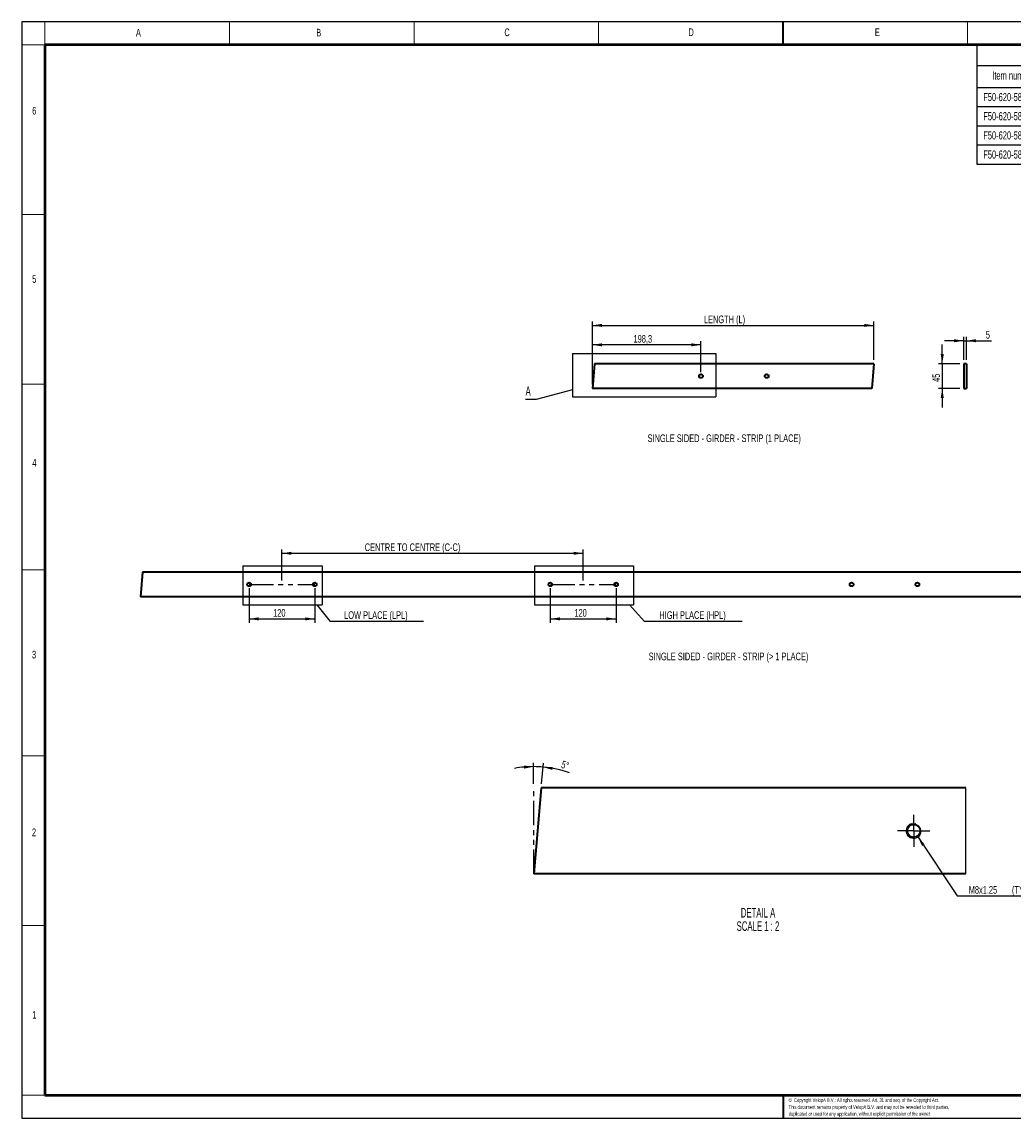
# Model space of a CAD drawing. Header units: millimetres. Extents: x 48 to 2827, y 39 to 2041.
# Tile 1 of 2: x 48 to 1858, y 39 to 2041. Entities that reach past the tile are written whole.
import ezdxf

# ---------------------------------------------------------------- set-up
doc = ezdxf.new("R2010")
doc.units = ezdxf.units.MM
doc.header["$LTSCALE"] = 7
doc.linetypes.add('SLD-Phantom', pattern=[12.7, 6.35, -1.27, 1.27, -1.27, 1.27, -1.27])
doc.linetypes.add('SLD-Solid', pattern=[0])
doc.layers.add('-FORMAT-', color=7, linetype='SLD-Solid')
doc.layers.add('-FORMAT_TEXT-', color=7, linetype='SLD-Solid')
doc.styles.add('SLDTEXTSTYLE0', font='TXT', dxfattribs={"width": 0.638186})
doc.styles.add('SLDTEXTSTYLE1', font='TXT', dxfattribs={"width": 0.605})
doc.dimstyles.new('SLDDIMSTYLE0', dxfattribs={"dimtxt": 14, "dimasz": 17.5, "dimexe": 0, "dimexo": 0.0625, "dimgap": 3.5, "dimtad": 1, "dimdec": 1, "dimrnd": 1e-09, "dimzin": 12, "dimdsep": 46, "dimtxsty": 'SLDTEXTSTYLE1', "dimsah": 1, "dimcen": 0.09, "dimadec": 0, "dimazin": 3, "dimtfac": 1, "dimtdec": 1, "dimtofl": 0, "dimtmove": 0, "dimatfit": 3, "dimfxl": 1, "dimfrac": 2, "dimtolj": 1, "dimtzin": 12, "dimarcsym": 0})
doc.dimstyles.new('SLDDIMSTYLE1', dxfattribs={"dimtxt": 0.18, "dimasz": 17.5, "dimexe": 0, "dimexo": 0.0625, "dimgap": 0, "dimtad": 0, "dimtih": 1, "dimtoh": 1, "dimdec": 0, "dimrnd": 1e-09, "dimzin": 0, "dimdsep": 46, "dimtxsty": 'Standard', "dimblk1": 'NONE', "dimblk2": 'NONE', "dimsah": 1, "dimcen": 0.09, "dimadec": 0, "dimazin": 0, "dimtfac": 17.5, "dimtdec": 0, "dimtofl": 0, "dimtmove": 0, "dimatfit": 3, "dimldrblk": 'NONE', "dimfxl": 1, "dimfrac": 2, "dimtolj": 1, "dimtzin": 0, "dimarcsym": 0})
doc.dimstyles.new('SLDDIMSTYLE2', dxfattribs={"dimtxt": 14, "dimasz": 17.5, "dimexe": 0, "dimexo": 0.0625, "dimgap": 3.5, "dimtad": 1, "dimdec": 1, "dimrnd": 1e-09, "dimzin": 12, "dimdsep": 46, "dimtxsty": 'SLDTEXTSTYLE1', "dimsah": 1, "dimcen": 0.09, "dimadec": 0, "dimazin": 3, "dimtfac": 1, "dimtdec": 1, "dimtmove": 0, "dimatfit": 0, "dimfxl": 1, "dimfrac": 2, "dimtolj": 1, "dimtzin": 12, "dimarcsym": 0})
doc.dimstyles.new('SLDDIMSTYLE3', dxfattribs={"dimtxt": 14, "dimasz": 17.5, "dimexe": 0, "dimexo": 0.0625, "dimgap": 3.5, "dimtad": 1, "dimdec": 4, "dimlfac": 2, "dimzin": 12, "dimdsep": 46, "dimtxsty": 'SLDTEXTSTYLE1', "dimsah": 1, "dimcen": 0.09, "dimadec": 1, "dimazin": 3, "dimtfac": 1, "dimtdec": 1, "dimtofl": 0, "dimtmove": 0, "dimatfit": 3, "dimfxl": 1, "dimfrac": 2, "dimtolj": 1, "dimtzin": 12, "dimarcsym": 0})
doc.dimstyles.new('SLDDIMSTYLE4', dxfattribs={"dimtxt": 14, "dimasz": 17.5, "dimexe": 0, "dimexo": 0.0625, "dimgap": 3.5, "dimtad": 0, "dimtih": 1, "dimtoh": 1, "dimdec": 1, "dimlfac": 0.285714, "dimrnd": 1e-09, "dimzin": 12, "dimdsep": 46, "dimtxsty": 'SLDTEXTSTYLE1', "dimsah": 1, "dimcen": 0, "dimadec": 0, "dimazin": 3, "dimtfac": 1, "dimtdec": 1, "dimtofl": 0, "dimtmove": 0, "dimatfit": 3, "dimfxl": 1, "dimfrac": 2, "dimtolj": 1, "dimtzin": 12, "dimarcsym": 0})

# ---------------------------------------------------------------- blocks, each defined once
blk = doc.blocks.new('SW_TABLEANNOTATION_0')
at = {"layer": '-FORMAT-', "color": 0}
for p, q in [((0, 0), (0, -37.8)), ((0, 0), (175, 0)), ((175, 0), (311.5, 0)), ((311.5, 0), (448, 0)), ((448, 0), (584.4, 0)), ((584.4, 0), (720.9, 0)), ((720.9, 0), (857.4, 0)), ((857.4, 0), (993.9, 0)), ((993.9, 0), (993.9, -37.8)), ((0, -37.8), (0, -77.7)), ((0, -37.8), (175, -37.8)), ((175, -37.8), (175, -77.7)), ((175, -37.8), (311.5, -37.8)), ((311.5, -37.8), (311.5, -77.7)), ((311.5, -37.8), (448, -37.8)), ((448, -37.8), (448, -77.7)), ((448, -37.8), (584.4, -37.8)), ((584.4, -37.8), (584.4, -77.7)), ((584.4, -37.8), (720.9, -37.8)), ((720.9, -37.8), (720.9, -77.7)), ((720.9, -37.8), (857.4, -37.8)), ((857.4, -37.8), (857.4, -77.7)), ((857.4, -37.8), (993.9, -37.8)), ((993.9, -37.8), (993.9, -77.7)), ((0, -77.7), (0, -112.7)), ((0, -77.7), (175, -77.7)), ((175, -77.7), (175, -112.7)), ((175, -77.7), (311.5, -77.7)), ((311.5, -77.7), (311.5, -112.7)), ((311.5, -77.7), (448, -77.7)), ((448, -77.7), (448, -112.7)), ((448, -77.7), (584.4, -77.7)), ((584.4, -77.7), (584.4, -112.7)), ((584.4, -77.7), (720.9, -77.7)), ((720.9, -77.7), (720.9, -112.7)), ((720.9, -77.7), (857.4, -77.7)), ((857.4, -77.7), (857.4, -112.7)), ((857.4, -77.7), (993.9, -77.7)), ((993.9, -77.7), (993.9, -112.7)), ((0, -112.7), (0, -147.7)), ((0, -112.7), (175, -112.7)), ((175, -112.7), (175, -147.7)), ((175, -112.7), (311.5, -112.7)), ((311.5, -112.7), (311.5, -147.7)), ((311.5, -112.7), (448, -112.7)), ((448, -112.7), (448, -147.7)), ((448, -112.7), (584.4, -112.7)), ((584.4, -112.7), (584.4, -147.7)), ((584.4, -112.7), (720.9, -112.7)), ((720.9, -112.7), (720.9, -147.7)), ((720.9, -112.7), (857.4, -112.7)), ((857.4, -112.7), (857.4, -147.7)), ((857.4, -112.7), (993.9, -112.7)), ((993.9, -112.7), (993.9, -147.7)), ((0, -147.7), (0, -182.7)), ((0, -147.7), (175, -147.7)), ((175, -147.7), (175, -182.7)), ((175, -147.7), (311.5, -147.7)), ((311.5, -147.7), (311.5, -182.7)), ((311.5, -147.7), (448, -147.7)), ((448, -147.7), (448, -182.7)), ((448, -147.7), (584.4, -147.7)), ((584.4, -147.7), (584.4, -182.7)), ((584.4, -147.7), (720.9, -147.7)), ((720.9, -147.7), (720.9, -182.7)), ((720.9, -147.7), (857.4, -147.7)), ((857.4, -147.7), (857.4, -182.7)), ((857.4, -147.7), (993.9, -147.7)), ((993.9, -147.7), (993.9, -182.7)), ((0, -182.7), (0, -217.7)), ((0, -182.7), (175, -182.7)), ((175, -182.7), (175, -217.7)), ((175, -182.7), (311.5, -182.7)), ((311.5, -182.7), (311.5, -217.7)), ((311.5, -182.7), (448, -182.7)), ((448, -182.7), (448, -217.7)), ((448, -182.7), (584.4, -182.7)), ((584.4, -182.7), (584.4, -217.7)), ((584.4, -182.7), (720.9, -182.7)), ((720.9, -182.7), (720.9, -217.7)), ((720.9, -182.7), (857.4, -182.7)), ((857.4, -182.7), (857.4, -217.7)), ((857.4, -182.7), (993.9, -182.7)), ((993.9, -182.7), (993.9, -217.7)), ((0, -217.7), (175, -217.7)), ((175, -217.7), (311.5, -217.7)), ((311.5, -217.7), (448, -217.7)), ((448, -217.7), (584.4, -217.7)), ((584.4, -217.7), (720.9, -217.7)), ((720.9, -217.7), (857.4, -217.7)), ((857.4, -217.7), (993.9, -217.7))]:
    blk.add_line(p, q, dxfattribs=at)
at = {"layer": '-FORMAT-', "color": 0, "attachment_point": 1, "style": 'SLDTEXTSTYLE1'}
for s, insert, char_height in [('BOM TABLE - SINGLE SIDED GIRDER STRIP', (234.2, -9.7), 18.521), ('Item number', (28.2, -48.5), 14.817), ('C-C (mm)', (198.8, -48.5), 14.82), ('LPL', (361.1, -48.5), 14.82), ('HPL', (496.5, -48.5), 14.82), ('TOTAL PL', (604.4, -48.5), 14.82), ('L (mm)', (756.2, -48.5), 14.82), ('Weight (kg)', (871.9, -48.5), 14.817), ('F50-620-580.101', (11.8, -87.8), 14.817), ('(550)', (220.2, -87.8), 14.82), ('1', (374.2, -87.8), 14.8), ('-', (512.9, -87.8), 14.8), ('1', (647.2, -87.8), 14.8), ('514', (772.7, -87.8), 14.82), ('0,90', (906.4, -87.8), 14.82), ('F50-620-581.101', (11.8, -122.8), 14.817), ('550', (226.8, -122.8), 14.82), ('1', (374.2, -122.8), 14.8), ('1', (510.7, -122.8), 14.8), ('2', (647.2, -122.8), 14.8), ('1064', (767.2, -122.8), 14.82), ('1,87', (906.4, -122.8), 14.82), ('F50-620-582.101', (11.8, -157.8), 14.817), ('550', (226.8, -157.8), 14.82), ('2', (374.2, -157.8), 14.8), ('2', (510.7, -157.8), 14.8), ('4', (647.2, -157.8), 14.8), ('2164', (767.2, -157.8), 14.82), ('3,81', (906.4, -157.8), 14.82), ('F50-620-583.101', (11.8, -192.8), 14.817), ('550', (226.8, -192.8), 14.82), ('3', (374.2, -192.8), 14.8), ('3', (510.7, -192.8), 14.8), ('6', (647.2, -192.8), 14.8), ('3264', (767.2, -192.8), 14.82), ('5,76', (906.4, -192.8), 14.82)]:
    blk.add_mtext(s, dxfattribs=dict(at, insert=insert, char_height=char_height))
blk = doc.blocks.new('_D')
at = {"layer": '-FORMAT-', "color": 7, "transparency": 16777216}
for p, q in [((522.8, 1021.2), (522.8, 1078)), ((522.8, 1071), (1072.8, 1071)), ((1072.8, 1021.2), (1072.8, 1078))]:
    blk.add_line(p, q, dxfattribs=at)
for points in [[(522.8, 1071), (540.3, 1068.2), (540.3, 1073.8)], [(1072.8, 1071), (1055.3, 1073.8), (1055.3, 1068.2)]]:
    blk.add_solid(points, dxfattribs=at)
at = {"layer": '-FORMAT-', "color": 7, "transparency": 16777216, "insert": (673.9, 1089.1), "char_height": 14, "attachment_point": 1, "style": 'SLDTEXTSTYLE1'}
blk.add_mtext('CENTRE TO CENTRE (C-C)', dxfattribs=at)
blk = doc.blocks.new('_D_1')
at = {"layer": '-FORMAT-', "color": 7, "transparency": 16777216}
for p, q in [((462.8, 1007.2), (462.8, 944.2)), ((582.8, 1007.2), (582.8, 944.2)), ((462.8, 951.2), (582.8, 951.2))]:
    blk.add_line(p, q, dxfattribs=at)
for points in [[(462.8, 951.2), (480.3, 948.4), (480.3, 954)], [(582.8, 951.2), (565.3, 954), (565.3, 948.4)]]:
    blk.add_solid(points, dxfattribs=at)
at = {"layer": '-FORMAT-', "color": 7, "transparency": 16777216, "insert": (506.8, 969.2), "char_height": 14, "attachment_point": 1, "style": 'SLDTEXTSTYLE1'}
blk.add_mtext('120', dxfattribs=at)
blk = doc.blocks.new('_D_2')
at = {"layer": '-FORMAT-', "color": 7, "transparency": 16777216}
for p, q in [((1012.8, 1007.2), (1012.8, 944.2)), ((1132.8, 1007.2), (1132.8, 944.2)), ((1012.8, 951.2), (1132.8, 951.2))]:
    blk.add_line(p, q, dxfattribs=at)
for points in [[(1012.8, 951.2), (1030.3, 948.4), (1030.3, 954)], [(1132.8, 951.2), (1115.3, 954), (1115.3, 948.4)]]:
    blk.add_solid(points, dxfattribs=at)
at = {"layer": '-FORMAT-', "color": 7, "transparency": 16777216, "insert": (1056.8, 969.2), "char_height": 14, "attachment_point": 1, "style": 'SLDTEXTSTYLE1'}
blk.add_mtext('120', dxfattribs=at)
blk = doc.blocks.new('SW_NOTE_0')
at = {"layer": '-FORMAT-', "color": 0}
blk.add_line((170.7, 0), (0, 0), dxfattribs=at)
at = {"layer": '-FORMAT-', "color": 0, "insert": (83.6, 18.8), "char_height": 14, "attachment_point": 2, "style": 'SLDTEXTSTYLE1'}
blk.add_mtext('LOW PLACE (LPL)', dxfattribs=at)
blk = doc.blocks.new('_None')
blk = doc.blocks.new('SW_NOTE_0_1')
at = {"layer": '-FORMAT-', "color": 0}
blk.add_line((178.2, 0), (0, 0), dxfattribs=at)
at = {"layer": '-FORMAT-', "color": 0, "insert": (87.5, 18.8), "char_height": 14, "attachment_point": 2, "style": 'SLDTEXTSTYLE1'}
blk.add_mtext('HIGH PLACE (HPL)', dxfattribs=at)
blk = doc.blocks.new('_D_3')
at = {"layer": '-FORMAT-', "color": 7, "transparency": 16777216}
for p, q in [((1089.6, 1379.2), (1089.6, 1494.2)), ((1089.6, 1487.2), (1603.6, 1487.2)), ((1603.6, 1424.2), (1603.6, 1494.2))]:
    blk.add_line(p, q, dxfattribs=at)
for points in [[(1089.6, 1487.2), (1107.1, 1484.4), (1107.1, 1490)], [(1603.6, 1487.2), (1586.1, 1490), (1586.1, 1484.4)]]:
    blk.add_solid(points, dxfattribs=at)
at = {"layer": '-FORMAT-', "color": 7, "transparency": 16777216, "insert": (1293.2, 1505.2), "char_height": 14, "attachment_point": 1, "style": 'SLDTEXTSTYLE1'}
blk.add_mtext('LENGTH (L)', dxfattribs=at)
blk = doc.blocks.new('_D_4')
at = {"layer": '-FORMAT-', "color": 7, "transparency": 16777216}
for p, q in [((1089.6, 1379.2), (1089.6, 1458.7)), ((1287.8, 1451.7), (1089.6, 1451.7)), ((1287.8, 1401.7), (1287.8, 1458.7))]:
    blk.add_line(p, q, dxfattribs=at)
for points in [[(1089.6, 1451.7), (1107.1, 1448.9), (1107.1, 1454.5)], [(1287.8, 1451.7), (1270.3, 1454.5), (1270.3, 1448.9)]]:
    blk.add_solid(points, dxfattribs=at)
at = {"layer": '-FORMAT-', "color": 7, "transparency": 16777216, "insert": (1164.7, 1469.7), "char_height": 14, "attachment_point": 1, "style": 'SLDTEXTSTYLE1'}
blk.add_mtext('198,3', dxfattribs=at)
blk = doc.blocks.new('_D_5')
at = {"layer": '-FORMAT-', "color": 7, "transparency": 16777216}
for p, q in [((1767.5, 1424.2), (1767.5, 1466.2)), ((1772.5, 1424.2), (1772.5, 1466.2)), ((1767.5, 1459.2), (1732.5, 1459.2)), ((1767.5, 1459.2), (1772.5, 1459.2)), ((1772.5, 1459.2), (1818.5, 1459.2))]:
    blk.add_line(p, q, dxfattribs=at)
for points in [[(1767.5, 1459.2), (1750, 1462), (1750, 1456.4)], [(1772.5, 1459.2), (1790, 1456.4), (1790, 1462)]]:
    blk.add_solid(points, dxfattribs=at)
at = {"layer": '-FORMAT-', "color": 7, "transparency": 16777216, "insert": (1807.8, 1477.2), "char_height": 14, "attachment_point": 1, "style": 'SLDTEXTSTYLE1'}
blk.add_mtext('5', dxfattribs=at)
blk = doc.blocks.new('_D_6')
at = {"layer": '-FORMAT-', "color": 7, "transparency": 16777216}
for p, q in [((1728.3, 1417.2), (1728.3, 1452.2)), ((1760.5, 1417.2), (1721.3, 1417.2)), ((1728.3, 1417.2), (1728.3, 1372.2)), ((1760.5, 1372.2), (1721.3, 1372.2)), ((1728.3, 1372.2), (1728.3, 1337.2))]:
    blk.add_line(p, q, dxfattribs=at)
for points in [[(1728.3, 1417.2), (1731.1, 1434.7), (1725.5, 1434.7)], [(1728.3, 1372.2), (1725.5, 1354.7), (1731.1, 1354.7)]]:
    blk.add_solid(points, dxfattribs=at)
at = {"layer": '-FORMAT-', "color": 7, "transparency": 16777216, "insert": (1710.2, 1384), "char_height": 14, "attachment_point": 1, "rotation": 90, "style": 'SLDTEXTSTYLE1'}
blk.add_mtext('45', dxfattribs=at)
blk = doc.blocks.new('_D_7')
at = {"layer": '-FORMAT-', "color": 7, "transparency": 16777216}
for p, q in [((982.4, 649.8), (982.4, 688.3)), ((996.8, 649.8), (1000.1, 687.5))]:
    blk.add_line(p, q, dxfattribs=at)
for start, end in [(90, 100.1963), (85, 90), (70.457, 85)]:
    blk.add_arc((982.4, 485.3), 196, start, end, dxfattribs=at)
for points in [[(982.4, 681.3), (964.8, 683.3), (965.1, 677.7)], [(999.5, 680.5), (1016.5, 675.4), (1017.2, 681)]]:
    blk.add_solid(points, dxfattribs=at)
at = {"layer": '-FORMAT-', "color": 7, "transparency": 16777216, "insert": (1035.7, 692.8), "char_height": 14, "attachment_point": 1, "rotation": 343.1442, "style": 'SLDTEXTSTYLE1'}
blk.add_mtext('5°', dxfattribs=at)
blk = doc.blocks.new('_D_8')
at = {"layer": '-FORMAT-', "color": 7, "transparency": 16777216}
for p, q in [((1684.1, 552.4), (1755.6, 445.2)), ((1755.6, 445.2), (1911.3, 445.2))]:
    blk.add_line(p, q, dxfattribs=at)
blk.add_solid([(1684.1, 552.4), (1691.5, 536.3), (1696.1, 539.4)], dxfattribs=at)
at = {"layer": '-FORMAT-', "color": 7, "transparency": 16777216, "char_height": 14, "attachment_point": 1, "style": 'SLDTEXTSTYLE1'}
for s, insert in [('M8x1.25', (1776.6, 463.3)), ('(TYP.)', (1855.6, 463.3))]:
    blk.add_mtext(s, dxfattribs=dict(at, insert=insert))
blk = doc.blocks.new('SW_CENTERMARKSYMBOL_0')
at = {"layer": '-FORMAT-', "color": 0}
for p, q in [((0, 17.5), (0, 29.4)), ((-17.5, 0), (-29.4, 0)), ((0, 0), (-17.5, 0)), ((0, 0), (0, 17.5)), ((0, 0), (0, -17.5)), ((0, 0), (17.5, 0)), ((17.5, 0), (29.4, 0)), ((0, -17.5), (0, -29.4))]:
    blk.add_line(p, q, dxfattribs=at)

msp = doc.modelspace()

# ---------------------------------------------------------------- linework, layer by layer
at = {"layer": '-FORMAT-', "lineweight": 25}
for p, q in [((2827.200711, 2041.485643), (48.200711, 2041.485643)), ((48.200711, 2041.485643), (48.200711, 39.485643)), ((48.200711, 39.485643), (2827.200711, 39.485643))]:
    msp.add_line(p, q, dxfattribs=at)
at = {"layer": '-FORMAT-', "lineweight": 18}
for p, q in [((90.200711, 1999.485643), (90.200711, 2041.485643)), ((427.075711, 1999.485643), (427.075711, 2041.485643)), ((763.950711, 1999.485643), (763.950711, 2041.485643)), ((1100.825711, 1999.485643), (1100.825711, 2041.485643)), ((1774.575711, 1999.485643), (1774.575711, 2041.485643)), ((90.200711, 1999.485643), (48.200711, 1999.485643)), ((90.200711, 1689.735643), (48.200711, 1689.735643)), ((90.200711, 1379.985643), (48.200711, 1379.985643)), ((90.200711, 1040.485643), (48.200711, 1040.485643)), ((90.200711, 700.985643), (48.200711, 700.985643)), ((90.200711, 391.235643), (48.200711, 391.235643)), ((90.200711, 81.485643), (48.200711, 81.485643))]:
    msp.add_line(p, q, dxfattribs=at)
at = {"layer": '-FORMAT-', "lineweight": 35}
for p, q in [((1437.700711, 1999.485643), (1437.700711, 2041.485643)), ((1437.700711, 81.485643), (1437.700711, 39.485643))]:
    msp.add_line(p, q, dxfattribs=at)
at = {"layer": '-FORMAT-', "lineweight": 50}
for p, q in [((2785.200711, 1999.485643), (90.200711, 1999.485643)), ((90.200711, 1999.485643), (90.200711, 81.485643)), ((90.200711, 81.485643), (2785.200711, 81.485643))]:
    msp.add_line(p, q, dxfattribs=at)
at = {"layer": '-FORMAT-', "color": 7, "lineweight": 25}
for p, q in [((451.606942, 1048.174883), (596.059656, 1048.174883)), ((451.606942, 1048.174883), (451.606942, 976.870132)), ((596.059656, 1048.174883), (596.059656, 976.870132)), ((983.622434, 1048.174883), (1164.596851, 1048.174883)), ((983.622434, 1048.174883), (983.622434, 976.870132)), ((1164.596851, 1048.174883), (1164.596851, 976.870132)), ((451.606942, 976.870132), (596.059656, 976.870132)), ((983.622434, 976.870132), (1164.596851, 976.870132))]:
    msp.add_line(p, q, dxfattribs=at)
at = {"layer": '-FORMAT-', "color": 7, "linetype": 'SLD-Phantom', "lineweight": 25}
for p, q in [((462.841858, 1014.197028), (582.841858, 1014.197028)), ((1012.841858, 1014.197028), (1132.841858, 1014.197028)), ((982.426853, 485.311626), (982.426853, 642.811626))]:
    msp.add_line(p, q, dxfattribs=at)
at = {"color": 7, "linetype": 'SLD-Solid', "lineweight": 25}
for p, q in [((1053.092099, 1435.68617), (1053.092099, 1356.56632)), ((1053.092099, 1435.68617), (1314.918017, 1435.68617)), ((1314.918017, 1435.68617), (1314.918017, 1356.56632)), ((1053.092099, 1356.56632), (1314.918017, 1356.56632)), ((1771.068409, 485.311623), (1771.068409, 642.811629))]:
    msp.add_line(p, q, dxfattribs=at)
at = {"color": 7, "linetype": 'SLD-Solid', "lineweight": 35}
for p, q in [((1093.528848, 1417.166074), (1089.591858, 1372.166074)), ((1603.591858, 1417.166074), (1093.528848, 1417.166074)), ((1603.591858, 1417.166074), (1599.654869, 1372.166074)), ((1767.535666, 1417.166074), (1767.535666, 1372.166074)), ((1772.535666, 1417.166074), (1767.535666, 1417.166074)), ((1772.535666, 1417.166074), (1772.535666, 1372.166074)), ((1599.654869, 1372.166074), (1089.591858, 1372.166074)), ((1767.535666, 1372.166074), (1772.535666, 1372.166074)), ((268.528848, 1036.697028), (264.591858, 991.697028)), ((2428.591858, 1036.697028), (268.528848, 1036.697028)), ((2424.654869, 991.697028), (264.591858, 991.697028)), ((996.206272, 642.811629), (982.426855, 485.311623)), ((1771.068409, 642.811629), (996.206272, 642.811629)), ((1771.068409, 485.311623), (982.426855, 485.311623))]:
    msp.add_line(p, q, dxfattribs=at)
for centre, radius in [((1287.841858, 1394.666074), 3.4), ((1407.841858, 1394.666074), 3.4), ((462.841858, 1014.197028), 3.4), ((582.841858, 1014.197028), 3.4), ((1012.841858, 1014.197028), 3.4), ((1132.841858, 1014.197028), 3.4), ((1562.841858, 1014.197028), 3.4), ((1682.841858, 1014.197028), 3.4), ((1676.301848, 564.061628), 11.900001)]:
    msp.add_circle(centre, radius, dxfattribs=at)
at = {"color": 7, "linetype": 'SLD-Solid', "lineweight": 18}
for centre, radius, start, end in [((1287.841858, 1394.666074), 4, 75, 345), ((1407.841858, 1394.666074), 4, 75, 345), ((462.841858, 1014.197028), 4, 75, 345), ((582.841858, 1014.197028), 4, 75, 345), ((1012.841858, 1014.197028), 4, 75, 345), ((1132.841858, 1014.197028), 4, 75, 345), ((1562.841858, 1014.197028), 4, 75, 345), ((1682.841858, 1014.197028), 4, 75, 345), ((1676.301852, 564.061549), 13.999982, 75.001478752, 345.000303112)]:
    msp.add_arc(centre, radius, start, end, dxfattribs=at)

# ---------------------------------------------------------------- block references
at = {"layer": '-FORMAT-'}
msp.add_blockref('SW_TABLEANNOTATION_0', (1791.30566, 1999.485643), dxfattribs=at)
at = {"layer": '-FORMAT-', "color": 7}
for name, p in [('SW_NOTE_0', (610.783949, 946.319461)), ('SW_NOTE_0_1', (1184.957588, 946.319461)), ('SW_CENTERMARKSYMBOL_0', (1676.301853, 564.061626))]:
    msp.add_blockref(name, p, dxfattribs=at)

# ---------------------------------------------------------------- texts
at = {"layer": '-FORMAT-', "color": 7, "char_height": 14, "attachment_point": 2, "style": 'SLDTEXTSTYLE1'}
for s, insert in [('SINGLE SIDED - GIRDER - STRIP (1 PLACE)', (1330.303965, 1288.127053)), ('SINGLE SIDED - GIRDER - STRIP (> 1 PLACE)', (1338.00672, 889.647726))]:
    msp.add_mtext(s, dxfattribs=dict(at, insert=insert))
at = {"layer": '-FORMAT-', "char_height": 17.5, "attachment_point": 2, "style": 'SLDTEXTSTYLE1'}
for s, insert in [('DETAIL A', (1392.043246, 423.309551)), ('SCALE 1 : 2', (1391.909565, 398.809551))]:
    msp.add_mtext(s, dxfattribs=dict(at, insert=insert))
at = {"layer": '-FORMAT_TEXT-'}
for s, insert, char_height, attachment_point, style in [('A', (260.803787, 2028.7344), 14, 2, 'SLDTEXTSTYLE1'), ('B', (590.005557, 2028.936046), 14, 2, 'SLDTEXTSTYLE1'), ('C', (933.837602, 2029.541466), 14, 2, 'SLDTEXTSTYLE1'), ('D', (1269.837602, 2029.541466), 14, 2, 'SLDTEXTSTYLE1'), ('E', (1609.84424, 2029.474966), 14, 2, 'SLDTEXTSTYLE1'), ('6', (70.747943, 1886.157274), 14, 2, 'SLDTEXTSTYLE1'), ('5', (70.747943, 1578.93189), 14, 2, 'SLDTEXTSTYLE1'), ('4', (70.929355, 1243.239097), 14, 2, 'SLDTEXTSTYLE1'), ('3', (70.296684, 892.961127), 14, 2, 'SLDTEXTSTYLE1'), ('2', (70.296684, 568.346768), 14, 2, 'SLDTEXTSTYLE1'), ('1', (70.876304, 235.107484), 14, 2, 'SLDTEXTSTYLE1'), ('This document remains property of VelopA B.V. and may not be revealed to third parties,', (1448.021246, 63.242889), 7, 1, 'SLDTEXTSTYLE0'), ('©  Copyright VelopA B.V.: All rights reserved, Art. 31 and seq. of the Copyright Act.', (1448.021246, 75.786889), 7, 1, 'SLDTEXTSTYLE0'), ('duplicated or used for any application, without explicit permission of the owner.', (1448.021246, 50.698888), 7, 1, 'SLDTEXTSTYLE0')]:
    msp.add_mtext(s, dxfattribs=dict(at, insert=insert, char_height=char_height, attachment_point=attachment_point, style=style))
at = {"color": 7, "linetype": 'SLD-Solid', "lineweight": 25, "insert": (967.557586, 1376.197231), "char_height": 17.5, "attachment_point": 1, "style": 'SLDTEXTSTYLE1'}
msp.add_mtext('A', dxfattribs=at)

# ---------------------------------------------------------------- dimensions: what is measured, and where the dimension line sits
at = {"layer": '-FORMAT-', "color": 7}
for base, p1, p2, text, picture, middle in [((1603.591858, 1487.166074), (1089.591858, 1372.166074), (1603.591858, 1417.166074), 'LENGTH (L)', '_D_3', (1346.591858, 1487.166074)), ((1072.841858, 1071.017881), (522.841858, 1014.197028), (1072.841858, 1014.197028), 'CENTRE TO CENTRE (C-C)', '_D', (797.841858, 1071.017881))]:
    dim = msp.add_linear_dim(base=base, p1=p1, p2=p2, text=text, dimstyle='SLDDIMSTYLE0', dxfattribs=at)
    dim.commit()
    dim.dimension.update_dxf_attribs({"geometry": picture, "text_midpoint": middle, "dimtype": 160})
for base, p1, p2, dimstyle, picture, middle in [((1089.5918584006, 1451.6970850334), (1287.8418584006, 1394.6660737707), (1089.5918584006, 1372.1660737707), 'SLDDIMSTYLE0', '_D_4', (1188.7168584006, 1451.6970850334)), ((1772.535666, 1459.150537), (1767.535666, 1417.166074), (1772.535666, 1417.166074), 'SLDDIMSTYLE2', '_D_5', (1813.111445, 1459.150537)), ((582.841858, 951.179272), (462.841858, 1014.197028), (582.841858, 1014.197028), 'SLDDIMSTYLE0', '_D_1', (522.841858, 951.179272)), ((1132.841858, 951.179272), (1012.841858, 1014.197028), (1132.841858, 1014.197028), 'SLDDIMSTYLE0', '_D_2', (1072.841858, 951.179272))]:
    dim = msp.add_linear_dim(base=base, p1=p1, p2=p2, dimstyle=dimstyle, dxfattribs=at)
    dim.commit()
    dim.dimension.update_dxf_attribs({"geometry": picture, "text_midpoint": middle, "dimtype": 160})
dim = msp.add_linear_dim(base=(1728.259871, 1372.166074), p1=(1767.535666, 1417.166074), p2=(1767.535666, 1372.166074), angle=90, dimstyle='SLDDIMSTYLE2', dxfattribs=at)
dim.commit()
dim.dimension.update_dxf_attribs({"geometry": '_D_6', "text_midpoint": (1728.259871, 1394.666074), "dimtype": 160})
dim = msp.add_angular_dim_2l(base=(990.974483, 681.084551), line1=((996.206317, 642.811626), (982.426853, 485.311626)), line2=((982.426853, 485.311626), (982.426853, 642.811626)), dimstyle='SLDDIMSTYLE3', dxfattribs=at)
dim.commit()
dim.dimension.update_dxf_attribs({"geometry": '_D_7', "text_midpoint": (1039.248173, 672.852122), "dimtype": 162})
dim = msp.add_diameter_dim_2p(p1=(1668.530478, 575.706613), p2=(1684.073227, 552.416638), text='M8x1.25 (TYP.)', dimstyle='SLDDIMSTYLE4', override={"dimpost": '<>'}, dxfattribs=at)
dim.commit()
dim.dimension.update_dxf_attribs({"geometry": '_D_8', "text_midpoint": (1843.931479, 455.987597), "dimtype": 163})

# ---------------------------------------------------------------- leaders
at = {"layer": '-FORMAT-', "color": 7, "has_arrowhead": 0}
for points in [[(586.862551, 976.870132), (610.783949, 946.319461)], [(1157.323788, 976.870132), (1184.957588, 946.319461)]]:
    msp.add_leader(points, dimstyle='SLDDIMSTYLE1', dxfattribs=at)
at = {"color": 7, "linetype": 'SLD-Solid', "lineweight": 25, "has_arrowhead": 0}
msp.add_leader([(1053.092099, 1369.284526), (987.098204, 1351.746969), (967.557586, 1351.746969)], dimstyle='SLDDIMSTYLE1', dxfattribs=at)

doc.saveas('drawing.dxf')
